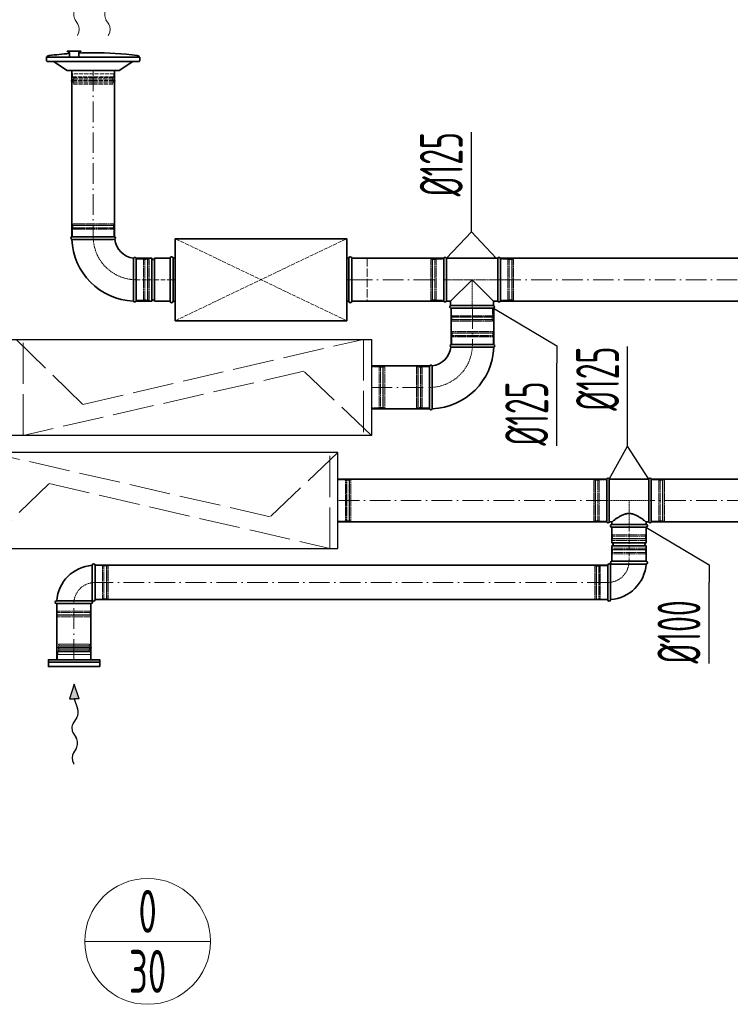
# Model space of a CAD drawing. Header units: millimetres. Extents: x -20688 to 44066, y -7315 to 67290.
# Tile 8 of 75: x 7396 to 9468, y 14971 to 17840. Entities that reach past the tile are written whole.
import ezdxf
from ezdxf.enums import TextEntityAlignment as Align

# ---------------------------------------------------------------- set-up
doc = ezdxf.new("R2010")
doc.units = ezdxf.units.MM
for name, pattern in [('ACAD_ISO02W100', [15, 12, -3]), ('ACAD_ISO10W100', [18, 12, -3, 0, -3]), ('phl_thick', [0])]:
    doc.linetypes.add(name, pattern=pattern)
for name, color, linetype, lineweight in [('VZT_01 SUP (PŘÍVOD) - OBRYS', 5, 'Continuous', 35), ('VZT_02 SUP (PŘÍVOD) - OSA', 5, 'ACAD_ISO10W100', 5), ('VZT_05 ETA (ODVOD) - OBRYS', 6, 'Continuous', 35), ('VZT_06 ETA (ODVOD) - OSA', 6, 'ACAD_ISO10W100', 5), ('VZT_21 ZAŘÍZENÍ - OBRYS', 1, 'Continuous', 30), ('VZT_22 ZAŘÍZENÍ - DETAIL', 8, 'Continuous', 5), ('VZT_30 DISTRIBUČNÍ PRVKY - OBRYS', 1, 'Continuous', 35), ('VZT_35 TLUMIČE HLUKU - OBRYS', 1, 'Continuous', 35), ('VZT_36 TLUMIČE HLUKU - OSA', 1, 'ACAD_ISO10W100', 5), ('VZT_37 TLUMIČE HLUKU - DETAIL', 8, 'ACAD_ISO02W100', 5), ('VZT_50 POPIS - OBECNE', 7, 'Continuous', 13), ('VZT_52 POPIS - DISTRIBUCE', 7, 'Continuous', 5), ('VZT_60_KOTY - DIMENZE', 7, 'Continuous', 5)]:
    doc.layers.add(name, color=color, linetype=linetype, lineweight=lineweight)
for name, color, linetype, lineweight, plot in [('VZT_03 SUP (PŘÍVOD) - NETISK', 8, 'ACAD_ISO02W100', 5, False), ('VZT_07 ETA (ODVOD) - NETISK', 8, 'ACAD_ISO02W100', 5, False), ('VZT_34 DISTRIBUČNÍ PRVKY - NETISK', 8, 'ACAD_ISO02W100', 5, False), ('VZT_39 TLUMIČE HLUKU - NETISK', 8, 'ACAD_ISO02W100', 5, False)]:
    doc.layers.add(name, color=color, linetype=linetype, lineweight=lineweight, plot=plot)
doc.styles.add('EVORA_125', font='isocp.shx', dxfattribs={"width": 0.6, "height": 125})
doc.styles.add('JS', font='isocp.shx', dxfattribs={"width": 0.6, "height": 125})

msp = doc.modelspace()

# ---------------------------------------------------------------- linework, layer by layer
at = {"color": 0, "lineweight": 13}
for p, q in [((7557.6, 17840.4), (7565.8, 17827.5)), ((7647.6, 17840.4), (7655.8, 17827.5))]:
    msp.add_line(p, q, dxfattribs=at)
at = {"lineweight": 13}
for p, q in [((7565.9, 17797.3), (7564.1, 17794.3)), ((7655.9, 17797.3), (7654.1, 17794.3))]:
    msp.add_line(p, q, dxfattribs=at)
at = {"color": 8, "lineweight": 5}
for points in [[(7502.4, 16010.1), (7508.2, 16011.5, -0.060863), (7508.8, 16011.6), (7554.6, 16011.6)], [(7606.7, 16010.1), (7601, 16011.5, 0.060863), (7600.3, 16011.6), (7554.6, 16011.6)], [(7502.4, 16010.1), (7508.4, 16008.6, 0.058981), (7509, 16008.6), (7554.6, 16008.6)], [(7507.1, 15990.2), (7507.1, 15998.1, -0.291473), (7508.6, 16000.5, -0.291473)], [(7606.7, 16010.1), (7600.7, 16008.6, -0.058981), (7600.1, 16008.6), (7554.6, 16008.6)], [(7602.1, 15990.2), (7602.1, 15998.1, 0.291473), (7600.5, 16000.5, 0.291473)]]:
    msp.add_lwpolyline(points, format="xyb", dxfattribs=at)
for points in [[(7510.8, 16016.2), (7509.4, 16020.2), (7554.6, 16020.2)], [(7509.9, 16016), (7554.6, 16016)], [(7598.3, 16016.2), (7599.7, 16020.2), (7554.6, 16020.2)], [(7599.2, 16016), (7554.6, 16016)], [(7603.1, 15975.2), (7603.1, 15990.2), (7506.1, 15990.2), (7506.1, 15975.2)], [(7507.1, 15998.1), (7554.6, 15998.1)], [(7509, 16000.7), (7554.6, 16000.7)], [(7510.7, 16004.3), (7554.6, 16004.3)], [(7598.5, 16004.3), (7554.6, 16004.3)], [(7600.1, 16000.7), (7554.6, 16000.7)], [(7602.1, 15998.1), (7554.6, 15998.1)], [(7603.1, 15975.2), (7506.1, 15975.2)]]:
    msp.add_lwpolyline(points, dxfattribs=at)
for centre, radius, start, end in [((7518.9, 16010.8), 10.5, 149.7176, 217.8378), ((7590.2, 16010.8), 10.5, 322.1622, 30.2824), ((7506.8, 16003.9), 3.88, 297.4993, 6.6735), ((7602.3, 16003.9), 3.88, 173.3265, 242.5007)]:
    msp.add_arc(centre, radius, start, end, dxfattribs=at)
at = {"color": 0, "lineweight": 13, "extrusion": (0, 0, -1)}
for centre, start_param, end_param in [((7567.2, 17855.8), 3.908129, 5.516649), ((7657.2, 17855.8), 3.908129, 5.516649), ((7556.3, 17812.1), 0.766537, 2.320574), ((7646.3, 17812.1), 0.766537, 2.320574)]:
    msp.add_ellipse(centre, major_axis=(0.3, 21.5), ratio=0.625, start_param=start_param, end_param=end_param, dxfattribs=at)
at = {"layer": 'VZT_01 SUP (PŘÍVOD) - OBRYS'}
for p, q in [((7672.8, 17207.8), (7547.8, 17207.8)), ((7735.3, 17020.3), (7735.3, 17145.3)), ((7735.3, 17145.3), (7735.3, 17020.3)), ((7735.3, 17145.3), (7780.8, 17145.3)), ((7780.8, 17145.3), (7780.8, 17020.3)), ((7788.8, 17145.3), (7788.8, 17020.3)), ((7788.8, 17145.3), (7834.3, 17145.3)), ((7834.3, 17145.3), (7834.3, 17020.3)), ((8632.2, 17145.3), (8632.2, 17020.3)), ((8639.8, 17020.3), (8639.8, 17145.3)), ((8789.5, 17145.3), (8639.8, 17145.3)), ((8789.5, 17020.3), (8789.5, 17145.3)), ((8797.2, 17020.3), (8797.2, 17145.3)), ((8714.7, 17082.8), (8652.2, 17020.3)), ((8777.2, 17020.3), (8714.7, 17082.8)), ((7735.3, 17020.3), (7780.8, 17020.3)), ((7788.8, 17020.3), (7834.3, 17020.3)), ((8652.2, 17020.3), (8639.8, 17020.3)), ((8652.2, 17007.5), (8652.2, 17020.3)), ((8777.2, 17007.5), (8777.2, 17020.3)), ((8789.5, 17020.3), (8777.2, 17020.3)), ((8652.2, 17007.5), (8777.2, 17007.5)), ((8652.2, 16999.8), (8777.2, 16999.8)), ((8778.4, 16893.9), (8653.4, 16893.9)), ((8590.9, 16831.4), (8590.9, 16706.4))]:
    msp.add_line(p, q, dxfattribs=at)
for points in [[(7547.8, 17207.8), (7547.8, 17692.3)], [(7672.8, 17207.8), (7672.8, 17692.3)], [(8632.2, 17145.3), (8364.3, 17145.3)], [(9804.1, 17145.3), (8797.2, 17145.3)], [(8632.2, 17020.3), (8364.3, 17020.3)], [(9804.1, 17020.3), (8797.2, 17020.3)], [(8590.9, 16831.4), (8422, 16831.4)], [(8590.9, 16706.4), (8422, 16706.4)]]:
    msp.add_lwpolyline(points, dxfattribs=at)
at = {"layer": 'VZT_01 SUP (PŘÍVOD) - OBRYS', "elevation": 0}
for points in [[(8653.4, 16893.9), (8653.4, 16999.8)], [(8778.4, 16893.9), (8778.4, 16999.8)]]:
    msp.add_lwpolyline(points, dxfattribs=at)
at = {"layer": 'VZT_01 SUP (PŘÍVOD) - OBRYS'}
for centre, radius, start, end in [((7549.4, 17204), 4.17, 113.4678, 248.8928), ((7735.3, 17207.8), 187.5, 182.3607, 267.6393), ((7671.1, 17204), 4.17, 300.2981, 66.5322), ((7735.3, 17207.8), 62.5, 186.8302, 263.1698), ((7731.4, 17143.7), 4.17, 23.4678, 149.7019), ((7784.8, 17145.3), 4, 180, 0), ((8636, 17143.7), 4.17, 23.4678, 156.5322), ((8793.3, 17143.7), 4.17, 23.4678, 156.5322), ((7731.4, 17022), 4.17, 201.1072, 336.5322), ((7784.8, 17020.3), 4, 0, 180), ((8636, 17022), 4.17, 203.4678, 336.5322), ((8793.3, 17022), 4.17, 203.4678, 336.5322), ((8653.8, 17003.7), 4.17, 113.4678, 246.5322), ((8775.5, 17003.7), 4.17, 293.4678, 66.5322), ((8590.9, 16893.9), 62.5, 276.8302, 353.1698), ((8590.9, 16893.9), 187.5, 272.3607, 357.6393), ((8655.1, 16890.1), 4.17, 113.4678, 239.7019), ((8776.7, 16890.1), 4.17, 291.1072, 66.5322), ((8594.7, 16829.7), 4.17, 30.2981, 156.5322), ((8594.7, 16708.1), 4.17, 203.4678, 338.8928)]:
    msp.add_arc(centre, radius, start, end, dxfattribs=at)
for points, knots in [([(7673.2, 17200.4), (7673.2, 17200.4), (7671.6, 17200.4), (7665.5, 17200.3), (7661, 17200.3), (7649.6, 17200.3), (7642.8, 17200.3), (7627.8, 17200.2), (7619.7, 17200.2), (7603.4, 17200.2), (7595.3, 17200.2), (7580.1, 17200.1), (7573.1, 17200.1), (7561.4, 17200.1), (7556.6, 17200.1), (7550, 17200.1), (7548.2, 17200.1), (7547.9, 17200.1), (7547.9, 17200.1), (7547.9, 17200.1)], [0, 0, 0, 0, 24.235852, 24.235852, 48.531845, 48.531845, 73.024415, 73.024415, 97.570898, 97.570898, 122.078339, 122.078339, 146.53579, 146.53579, 170.957495, 170.957495, 195.359468, 195.359468, 197.168246, 197.168246, 197.168246, 197.168246]), ([(7727.8, 17145.8), (7727.8, 17145.8), (7727.8, 17145.7), (7727.8, 17145.4), (7727.8, 17145.1), (7727.8, 17144), (7727.8, 17143.3), (7727.8, 17140.1), (7727.8, 17137), (7727.7, 17128), (7727.7, 17121.9), (7727.7, 17107.8), (7727.7, 17099.9), (7727.6, 17083.7), (7727.6, 17075.5), (7727.6, 17059.6), (7727.6, 17052.1), (7727.6, 17039), (7727.6, 17033.4), (7727.6, 17026.4), (7727.6, 17024.3), (7727.6, 17021.3), (7727.6, 17020.5), (7727.6, 17020.5)], [197.067977, 197.067977, 197.067977, 197.067977, 201.792196, 201.792196, 209.190204, 209.190204, 218.040239, 218.040239, 237.760854, 237.760854, 262.206108, 262.206108, 286.831239, 286.831239, 311.323072, 311.323072, 335.946087, 335.946087, 360.704397, 360.704397, 377.088273, 377.088273, 394.105327, 394.105327, 394.105327, 394.105327]), ([(8653, 16886.5), (8653, 16886.5), (8653, 16886.5), (8653.3, 16886.5), (8653.7, 16886.5), (8654.7, 16886.5), (8655.5, 16886.4), (8658.6, 16886.4), (8661.8, 16886.4), (8670.7, 16886.4), (8676.9, 16886.3), (8691, 16886.3), (8698.8, 16886.3), (8715, 16886.2), (8723.2, 16886.2), (8739.1, 16886.2), (8746.6, 16886.2), (8759.8, 16886.2), (8765.3, 16886.2), (8772.3, 16886.2), (8774.5, 16886.2), (8777.5, 16886.2), (8778.2, 16886.2), (8778.2, 16886.2)], [197.067977, 197.067977, 197.067977, 197.067977, 201.792196, 201.792196, 209.190204, 209.190204, 218.040239, 218.040239, 237.760854, 237.760854, 262.206108, 262.206108, 286.831239, 286.831239, 311.323072, 311.323072, 335.946087, 335.946087, 360.704397, 360.704397, 377.088273, 377.088273, 394.105327, 394.105327, 394.105327, 394.105327]), ([(8598.3, 16831.8), (8598.3, 16831.8), (8598.3, 16830.3), (8598.4, 16824.1), (8598.4, 16819.6), (8598.5, 16808.3), (8598.5, 16801.5), (8598.5, 16786.4), (8598.5, 16778.4), (8598.6, 16762), (8598.6, 16753.9), (8598.6, 16738.7), (8598.6, 16731.8), (8598.6, 16720), (8598.6, 16715.3), (8598.6, 16708.6), (8598.6, 16706.8), (8598.6, 16706.6), (8598.6, 16706.6), (8598.6, 16706.6)], [0, 0, 0, 0, 24.235852, 24.235852, 48.531845, 48.531845, 73.024415, 73.024415, 97.570898, 97.570898, 122.078339, 122.078339, 146.53579, 146.53579, 170.957495, 170.957495, 195.359468, 195.359468, 197.168246, 197.168246, 197.168246, 197.168246])]:
    msp.add_open_spline(points, degree=3, knots=knots, dxfattribs=at)
at = {"layer": 'VZT_02 SUP (PŘÍVOD) - OSA', "ltscale": 5}
for points in [[(7610.3, 17692.3), (7610.3, 17207.8)], [(8364.3, 17082.8), (8632.2, 17082.8)], [(8797.2, 17082.8), (9804.1, 17082.8)], [(8422, 16768.9), (8590.9, 16768.9)]]:
    msp.add_lwpolyline(points, dxfattribs=at)
at = {"layer": 'VZT_02 SUP (PŘÍVOD) - OSA', "ltscale": 0.3}
msp.add_lwpolyline([(7610.3, 17207.8), (7610.3, 17207.8, 0.414214), (7735.3, 17082.8), (7735.3, 17082.8)], format="xyb", dxfattribs=at)
at = {"layer": 'VZT_02 SUP (PŘÍVOD) - OSA'}
msp.add_lwpolyline([(7735.3, 17082.8), (7834.3, 17082.8)], dxfattribs=at)
at = {"layer": 'VZT_02 SUP (PŘÍVOD) - OSA', "ltscale": 0.3}
msp.add_lwpolyline([(8714.7, 16999.8), (8714.7, 17082.8)], dxfattribs=at)
at = {"layer": 'VZT_02 SUP (PŘÍVOD) - OSA', "ltscale": 5, "elevation": 0}
msp.add_lwpolyline([(8715.9, 16999.8), (8715.9, 16893.9)], dxfattribs=at)
at = {"layer": 'VZT_02 SUP (PŘÍVOD) - OSA', "ltscale": 0.3, "elevation": 0}
msp.add_lwpolyline([(8590.9, 16768.9), (8590.9, 16768.9, 0.414214), (8715.9, 16893.9), (8715.9, 16893.9)], format="xyb", dxfattribs=at)
at = {"layer": 'VZT_03 SUP (PŘÍVOD) - NETISK', "ltscale": 0.4}
for p, q in [((7670.3, 17245.8), (7550.3, 17245.8)), ((7550.3, 17241.8), (7550.3, 17245.8)), ((7670.3, 17241.8), (7670.3, 17245.8)), ((7671.3, 17241.3), (7549.3, 17241.3)), ((7549.3, 17240.8), (7549.3, 17241.3)), ((7671.3, 17240.8), (7549.3, 17240.8)), ((7671.3, 17233.8), (7549.3, 17233.8)), ((7549.3, 17233.3), (7549.3, 17233.8)), ((7671.3, 17233.3), (7549.3, 17233.3)), ((7670.3, 17241.8), (7550.3, 17241.8)), ((7670.3, 17229.8), (7550.3, 17229.8)), ((7550.3, 17207.8), (7550.3, 17229.8)), ((7551.3, 17241.3), (7551.3, 17241.8)), ((7551.3, 17233.8), (7551.3, 17240.8)), ((7551.3, 17229.8), (7551.3, 17233.3)), ((7669.3, 17241.3), (7669.3, 17241.8)), ((7669.3, 17233.8), (7669.3, 17240.8)), ((7669.3, 17229.8), (7669.3, 17233.3)), ((7670.3, 17207.8), (7670.3, 17229.8)), ((7671.3, 17240.8), (7671.3, 17241.3)), ((7671.3, 17233.3), (7671.3, 17233.8)), ((7735.3, 17142.8), (7757.3, 17142.8)), ((7757.3, 17022.8), (7757.3, 17142.8)), ((7757.3, 17141.8), (7760.8, 17141.8)), ((7760.8, 17021.8), (7760.8, 17143.8)), ((7760.8, 17143.8), (7761.3, 17143.8)), ((7761.3, 17021.8), (7761.3, 17143.8)), ((7761.3, 17141.8), (7768.3, 17141.8)), ((7768.3, 17021.8), (7768.3, 17143.8)), ((7768.3, 17143.8), (7768.8, 17143.8)), ((7768.8, 17021.8), (7768.8, 17143.8)), ((7768.8, 17141.8), (7769.3, 17141.8)), ((7769.3, 17022.8), (7769.3, 17142.8)), ((7769.3, 17142.8), (7773.3, 17142.8)), ((7773.3, 17022.8), (7773.3, 17142.8)), ((8594.2, 17022.8), (8594.2, 17142.8)), ((8594.2, 17142.8), (8598.2, 17142.8)), ((8598.2, 17022.8), (8598.2, 17142.8)), ((8598.2, 17141.8), (8598.7, 17141.8)), ((8598.7, 17021.8), (8598.7, 17143.8)), ((8598.7, 17143.8), (8599.2, 17143.8)), ((8599.2, 17021.8), (8599.2, 17143.8)), ((8599.2, 17141.8), (8606.2, 17141.8)), ((8606.2, 17021.8), (8606.2, 17143.8)), ((8606.2, 17143.8), (8606.7, 17143.8)), ((8606.7, 17021.8), (8606.7, 17143.8)), ((8606.7, 17141.8), (8610.2, 17141.8)), ((8610.2, 17022.8), (8610.2, 17142.8)), ((8610.2, 17142.8), (8632.2, 17142.8)), ((8797.2, 17142.8), (8819.2, 17142.8)), ((8819.2, 17022.8), (8819.2, 17142.8)), ((8819.2, 17141.8), (8822.7, 17141.8)), ((8822.7, 17021.8), (8822.7, 17143.8)), ((8822.7, 17143.8), (8823.2, 17143.8)), ((8823.2, 17021.8), (8823.2, 17143.8)), ((8823.2, 17141.8), (8830.2, 17141.8)), ((8830.2, 17021.8), (8830.2, 17143.8)), ((8830.2, 17143.8), (8830.7, 17143.8)), ((8830.7, 17021.8), (8830.7, 17143.8)), ((8830.7, 17141.8), (8831.2, 17141.8)), ((8831.2, 17022.8), (8831.2, 17142.8)), ((8831.2, 17142.8), (8835.2, 17142.8)), ((8835.2, 17022.8), (8835.2, 17142.8)), ((7735.3, 17022.8), (7757.3, 17022.8)), ((7757.3, 17023.8), (7760.8, 17023.8)), ((7760.8, 17021.8), (7761.3, 17021.8)), ((7761.3, 17023.8), (7768.3, 17023.8)), ((7768.3, 17021.8), (7768.8, 17021.8)), ((7768.8, 17023.8), (7769.3, 17023.8)), ((7769.3, 17022.8), (7773.3, 17022.8)), ((8594.2, 17022.8), (8598.2, 17022.8)), ((8598.2, 17023.8), (8598.7, 17023.8)), ((8598.7, 17021.8), (8599.2, 17021.8)), ((8599.2, 17023.8), (8606.2, 17023.8)), ((8606.2, 17021.8), (8606.7, 17021.8)), ((8606.7, 17023.8), (8610.2, 17023.8)), ((8610.2, 17022.8), (8632.2, 17022.8)), ((8797.2, 17022.8), (8819.2, 17022.8)), ((8819.2, 17023.8), (8822.7, 17023.8)), ((8822.7, 17021.8), (8823.2, 17021.8)), ((8823.2, 17023.8), (8830.2, 17023.8)), ((8830.2, 17021.8), (8830.7, 17021.8)), ((8830.7, 17023.8), (8831.2, 17023.8)), ((8831.2, 17022.8), (8835.2, 17022.8)), ((8654.7, 16999.8), (8654.7, 16977.8)), ((8774.7, 16999.8), (8774.7, 16977.8)), ((8653.7, 16974.3), (8775.7, 16974.3)), ((8653.7, 16974.3), (8653.7, 16973.8)), ((8653.7, 16973.8), (8775.7, 16973.8)), ((8653.7, 16966.8), (8775.7, 16966.8)), ((8653.7, 16966.8), (8653.7, 16966.3)), ((8653.7, 16966.3), (8775.7, 16966.3)), ((8654.7, 16977.8), (8774.7, 16977.8)), ((8654.7, 16965.8), (8774.7, 16965.8)), ((8654.7, 16965.8), (8654.7, 16961.8)), ((8654.7, 16961.8), (8774.7, 16961.8)), ((8655.7, 16977.8), (8655.7, 16974.3)), ((8655.7, 16973.8), (8655.7, 16966.8)), ((8655.7, 16966.3), (8655.7, 16965.8)), ((8773.7, 16977.8), (8773.7, 16974.3)), ((8773.7, 16973.8), (8773.7, 16966.8)), ((8773.7, 16966.3), (8773.7, 16965.8)), ((8774.7, 16965.8), (8774.7, 16961.8)), ((8775.7, 16974.3), (8775.7, 16973.8)), ((8775.7, 16966.8), (8775.7, 16966.3)), ((8775.9, 16931.9), (8655.9, 16931.9)), ((8655.9, 16927.9), (8655.9, 16931.9)), ((8775.9, 16927.9), (8775.9, 16931.9)), ((8776.9, 16927.4), (8654.9, 16927.4)), ((8654.9, 16926.9), (8654.9, 16927.4)), ((8776.9, 16926.9), (8654.9, 16926.9)), ((8776.9, 16919.9), (8654.9, 16919.9)), ((8654.9, 16919.4), (8654.9, 16919.9)), ((8776.9, 16919.4), (8654.9, 16919.4)), ((8775.9, 16927.9), (8655.9, 16927.9)), ((8775.9, 16915.9), (8655.9, 16915.9)), ((8655.9, 16893.9), (8655.9, 16915.9)), ((8656.9, 16927.4), (8656.9, 16927.9)), ((8656.9, 16919.9), (8656.9, 16926.9)), ((8656.9, 16915.9), (8656.9, 16919.4)), ((8774.9, 16927.4), (8774.9, 16927.9)), ((8774.9, 16919.9), (8774.9, 16926.9)), ((8774.9, 16915.9), (8774.9, 16919.4)), ((8775.9, 16893.9), (8775.9, 16915.9)), ((8776.9, 16926.9), (8776.9, 16927.4)), ((8776.9, 16919.4), (8776.9, 16919.9)), ((8552.9, 16828.9), (8552.9, 16708.9)), ((8556.9, 16828.9), (8552.9, 16828.9)), ((8556.9, 16828.9), (8556.9, 16708.9)), ((8557.4, 16827.9), (8556.9, 16827.9)), ((8557.4, 16829.9), (8557.4, 16707.9)), ((8557.9, 16829.9), (8557.4, 16829.9)), ((8557.9, 16829.9), (8557.9, 16707.9)), ((8564.9, 16827.9), (8557.9, 16827.9)), ((8564.9, 16829.9), (8564.9, 16707.9)), ((8565.4, 16829.9), (8564.9, 16829.9)), ((8565.4, 16829.9), (8565.4, 16707.9)), ((8568.9, 16827.9), (8565.4, 16827.9)), ((8568.9, 16828.9), (8568.9, 16708.9)), ((8590.9, 16828.9), (8568.9, 16828.9)), ((8556.9, 16708.9), (8552.9, 16708.9)), ((8557.4, 16709.9), (8556.9, 16709.9)), ((8557.9, 16707.9), (8557.4, 16707.9)), ((8564.9, 16709.9), (8557.9, 16709.9)), ((8565.4, 16707.9), (8564.9, 16707.9)), ((8568.9, 16709.9), (8565.4, 16709.9)), ((8590.9, 16708.9), (8568.9, 16708.9))]:
    msp.add_line(p, q, dxfattribs=at)
msp.add_lwpolyline([(8797.2, 17082.8), (8632.2, 17082.8)], dxfattribs=at)
at = {"layer": 'VZT_05 ETA (ODVOD) - OBRYS'}
for p, q in [((9107.3, 16376.7), (9107.3, 16501.7)), ((9114.9, 16376.7), (9114.9, 16501.7)), ((9114.9, 16501.7), (9229.6, 16501.7)), ((9229.6, 16501.7), (9229.6, 16376.7)), ((9237.3, 16376.7), (9237.3, 16501.7)), ((9114.9, 16376.7), (9122.3, 16376.7)), ((9122.3, 16369.2), (9122.3, 16376.7)), ((9222.3, 16369.2), (9122.3, 16369.2)), ((9222.3, 16361.2), (9122.3, 16361.2)), ((9122.3, 16361.2), (9122.3, 16315.7)), ((9222.3, 16361.2), (9122.3, 16361.2)), ((9222.3, 16369.2), (9222.3, 16376.7)), ((9222.3, 16376.7), (9229.6, 16376.7)), ((9222.3, 16361.2), (9222.3, 16315.7)), ((9222.3, 16315.7), (9122.3, 16315.7)), ((9222.3, 16307.7), (9122.3, 16307.7)), ((9122.3, 16307.7), (9122.3, 16262.2)), ((9222.3, 16307.7), (9222.3, 16262.2)), ((7607.6, 16250.7), (7607.6, 16200.4)), ((7615.6, 16250.7), (7615.6, 16150.2)), ((9110.5, 16150.2), (9110.5, 16250.7)), ((9118.5, 16250.7), (9118.5, 16200.4)), ((9122, 16262.2), (9222.5, 16262.2)), ((9122, 16254.2), (9172.3, 16254.2)), ((9222.3, 16262.2), (9122.3, 16262.2)), ((9222.5, 16254.2), (9172.3, 16254.2)), ((7607.6, 16150.2), (7607.6, 16200.4)), ((9118.5, 16150.2), (9118.5, 16200.4)), ((7503.6, 16146.7), (7553.8, 16146.7)), ((7604.1, 16138.7), (7503.6, 16138.7)), ((7604.1, 16146.7), (7553.8, 16146.7))]:
    msp.add_line(p, q, dxfattribs=at)
for points in [[(8323.6, 16501.7), (9107.3, 16501.7)], [(9237.3, 16501.7), (9608.1, 16501.7)], [(8323.6, 16376.7), (9107.3, 16376.7)], [(9237.3, 16376.7), (9608.1, 16376.7)], [(7615.6, 16250.4), (9110.5, 16250.4)], [(7503.8, 16138.7), (7503.8, 15975.2)], [(7603.8, 16138.7), (7603.8, 15975.2)], [(7615.6, 16150.4), (9110.5, 16150.4)]]:
    msp.add_lwpolyline(points, dxfattribs=at)
for centre, radius, start, end in [((9111.1, 16500), 4.17, 23.4678, 156.5322), ((9233.4, 16500), 4.17, 23.4678, 156.5322), ((9111.1, 16378.3), 4.17, 203.4678, 336.5322), ((9122.3, 16365.2), 4, 90, 270), ((9222.3, 16365.2), 4, 270, 90), ((9233.4, 16378.3), 4.17, 203.4678, 336.5322), ((9122.3, 16311.7), 4, 270, 90), ((9222.3, 16311.7), 4, 90, 270), ((7615.6, 16138.7), 112, 94.096, 175.904), ((7611.6, 16250.7), 4, 0, 180), ((9114.5, 16250.7), 4, 0, 180), ((9110.5, 16262.2), 12, 308.2483, 321.7517), ((9122, 16258.2), 4, 90, 270), ((9110.5, 16262.2), 112, 274.096, 355.904), ((9222.5, 16258.2), 4, 270, 90), ((7503.6, 16142.7), 4, 90, 270), ((7604.1, 16142.7), 4, 270, 90), ((7615.6, 16138.7), 12, 128.2483, 141.7517), ((7611.6, 16150.2), 4, 180, 0), ((9114.5, 16150.2), 4, 180, 0)]:
    msp.add_arc(centre, radius, start, end, dxfattribs=at)
msp.add_open_spline([(9222.3, 16376.7), (9222.3, 16376.7), (9222.2, 16376.7), (9221.8, 16377), (9221.6, 16377.2), (9220.9, 16377.7), (9220.5, 16378.1), (9219.5, 16378.9), (9218.9, 16379.3), (9217.6, 16380.3), (9216.9, 16380.9), (9215.3, 16382.1), (9214.4, 16382.7), (9212.6, 16384.1), (9211.7, 16384.8), (9209.7, 16386.2), (9208.7, 16386.9), (9206.5, 16388.4), (9205.4, 16389.2), (9202.9, 16390.7), (9201.7, 16391.5), (9199, 16393.1), (9197.6, 16393.9), (9194.8, 16395.4), (9193.3, 16396.2), (9188.8, 16398.3), (9185.6, 16399.5), (9180.7, 16400.8), (9179, 16401.1), (9175.7, 16401.6), (9174, 16401.7), (9170.5, 16401.7), (9168.8, 16401.6), (9165.5, 16401.1), (9163.8, 16400.8), (9158.9, 16399.5), (9155.7, 16398.3), (9151.2, 16396.2), (9149.7, 16395.4), (9146.9, 16393.9), (9145.5, 16393.1), (9142.8, 16391.5), (9141.6, 16390.7), (9139.1, 16389.2), (9138, 16388.4), (9135.8, 16386.9), (9134.8, 16386.2), (9132.8, 16384.8), (9131.9, 16384.1), (9130.1, 16382.7), (9129.2, 16382.1), (9127.6, 16380.9), (9126.9, 16380.3), (9125.6, 16379.3), (9125, 16378.9), (9124, 16378.1), (9123.6, 16377.7), (9122.9, 16377.2), (9122.7, 16377), (9122.3, 16376.7), (9122.3, 16376.7), (9122.3, 16376.7)], degree=3, knots=[80.753728, 80.753728, 80.753728, 80.753728, 85.721109, 85.721109, 90.68849, 90.68849, 95.655871, 95.655871, 100.623252, 100.623252, 105.590633, 105.590633, 110.558015, 110.558015, 115.525396, 115.525396, 120.492777, 120.492777, 125.619612, 125.619612, 130.746447, 130.746447, 135.873281, 135.873281, 141.000116, 141.000116, 151.253786, 151.253786, 156.38062, 156.38062, 161.507455, 161.507455, 166.63429, 166.63429, 171.761125, 171.761125, 182.014794, 182.014794, 187.141629, 187.141629, 192.268464, 192.268464, 197.395298, 197.395298, 202.522133, 202.522133, 207.489514, 207.489514, 212.456896, 212.456896, 217.424277, 217.424277, 222.391658, 222.391658, 227.359039, 227.359039, 232.32642, 232.32642, 237.293801, 237.293801, 242.261183, 242.261183, 242.261183, 242.261183], dxfattribs=at)
at = {"layer": 'VZT_06 ETA (ODVOD) - OSA', "ltscale": 5}
for points in [[(9107.3, 16439.2), (8323.6, 16439.2)], [(9608.1, 16439.2), (9237.3, 16439.2)], [(9110.5, 16200.4), (7615.6, 16200.4)], [(7553.8, 15975.2), (7553.8, 16138.7)]]:
    msp.add_lwpolyline(points, dxfattribs=at)
at = {"layer": 'VZT_06 ETA (ODVOD) - OSA', "ltscale": 0.3}
for points in [[(9107.3, 16439.2), (9237.3, 16439.2)], [(9172.3, 16361.2), (9172.3, 16439.2)]]:
    msp.add_lwpolyline(points, dxfattribs=at)
at = {"layer": 'VZT_06 ETA (ODVOD) - OSA'}
msp.add_lwpolyline([(9172.3, 16361.2), (9172.3, 16262.2)], dxfattribs=at)
at = {"layer": 'VZT_06 ETA (ODVOD) - OSA', "ltscale": 0.3}
for points in [[(9110.5, 16200.4), (9110.5, 16200.4, 0.414214), (9172.3, 16262.2), (9172.3, 16262.2)], [(7615.6, 16200.4), (7615.6, 16200.4, 0.414214), (7553.8, 16138.7), (7553.8, 16138.7)]]:
    msp.add_lwpolyline(points, format="xyb", dxfattribs=at)
at = {"layer": 'VZT_07 ETA (ODVOD) - NETISK', "ltscale": 0.4}
for p, q in [((8422, 16828.9), (8444, 16828.9)), ((8444, 16708.9), (8444, 16828.9)), ((8444, 16827.9), (8447.5, 16827.9)), ((8447.5, 16707.9), (8447.5, 16829.9)), ((8447.5, 16829.9), (8448, 16829.9)), ((8448, 16707.9), (8448, 16829.9)), ((8448, 16827.9), (8455, 16827.9)), ((8455, 16707.9), (8455, 16829.9)), ((8455, 16829.9), (8455.5, 16829.9)), ((8455.5, 16707.9), (8455.5, 16829.9)), ((8455.5, 16827.9), (8456, 16827.9)), ((8456, 16708.9), (8456, 16828.9)), ((8456, 16828.9), (8460, 16828.9)), ((8460, 16708.9), (8460, 16828.9)), ((8422, 16708.9), (8444, 16708.9)), ((8444, 16709.9), (8447.5, 16709.9)), ((8447.5, 16707.9), (8448, 16707.9)), ((8448, 16709.9), (8455, 16709.9)), ((8455, 16707.9), (8455.5, 16707.9)), ((8455.5, 16709.9), (8456, 16709.9)), ((8456, 16708.9), (8460, 16708.9)), ((8323.6, 16499.2), (8345.6, 16499.2)), ((8345.6, 16499.2), (8345.6, 16379.2)), ((8349.1, 16500.2), (8349.1, 16378.2)), ((8349.1, 16500.2), (8349.6, 16500.2)), ((8349.6, 16500.2), (8349.6, 16378.2)), ((8356.6, 16500.2), (8356.6, 16378.2)), ((8356.6, 16500.2), (8357.1, 16500.2)), ((8357.1, 16500.2), (8357.1, 16378.2)), ((8357.6, 16499.2), (8357.6, 16379.2)), ((8357.6, 16499.2), (8361.6, 16499.2)), ((8361.6, 16499.2), (8361.6, 16379.2)), ((9069.3, 16379.2), (9069.3, 16499.2)), ((9073.3, 16499.2), (9069.3, 16499.2)), ((9073.3, 16379.2), (9073.3, 16499.2)), ((9073.8, 16378.2), (9073.8, 16500.2)), ((9074.3, 16500.2), (9073.8, 16500.2)), ((9074.3, 16378.2), (9074.3, 16500.2)), ((9081.3, 16378.2), (9081.3, 16500.2)), ((9081.8, 16500.2), (9081.3, 16500.2)), ((9081.8, 16378.2), (9081.8, 16500.2)), ((9085.3, 16379.2), (9085.3, 16499.2)), ((9107.3, 16499.2), (9085.3, 16499.2)), ((9259.3, 16499.2), (9237.3, 16499.2)), ((9259.3, 16379.2), (9259.3, 16499.2)), ((9262.8, 16378.2), (9262.8, 16500.2)), ((9263.3, 16500.2), (9262.8, 16500.2)), ((9263.3, 16378.2), (9263.3, 16500.2)), ((9270.3, 16378.2), (9270.3, 16500.2)), ((9270.8, 16500.2), (9270.3, 16500.2)), ((9270.8, 16378.2), (9270.8, 16500.2)), ((9271.3, 16379.2), (9271.3, 16499.2)), ((9275.3, 16499.2), (9271.3, 16499.2)), ((9275.3, 16379.2), (9275.3, 16499.2)), ((8345.6, 16498.2), (8349.1, 16498.2)), ((8349.6, 16498.2), (8356.6, 16498.2)), ((8357.1, 16498.2), (8357.6, 16498.2)), ((9073.8, 16498.2), (9073.3, 16498.2)), ((9081.3, 16498.2), (9074.3, 16498.2)), ((9085.3, 16498.2), (9081.8, 16498.2)), ((9262.8, 16498.2), (9259.3, 16498.2)), ((9270.3, 16498.2), (9263.3, 16498.2)), ((9271.3, 16498.2), (9270.8, 16498.2)), ((8323.6, 16379.2), (8345.6, 16379.2)), ((8345.6, 16380.2), (8349.1, 16380.2)), ((8349.1, 16378.2), (8349.6, 16378.2)), ((8349.6, 16380.2), (8356.6, 16380.2)), ((8356.6, 16378.2), (8357.1, 16378.2)), ((8357.1, 16380.2), (8357.6, 16380.2)), ((8357.6, 16379.2), (8361.6, 16379.2)), ((9073.3, 16379.2), (9069.3, 16379.2)), ((9073.8, 16380.2), (9073.3, 16380.2)), ((9074.3, 16378.2), (9073.8, 16378.2)), ((9081.3, 16380.2), (9074.3, 16380.2)), ((9081.8, 16378.2), (9081.3, 16378.2)), ((9085.3, 16380.2), (9081.8, 16380.2)), ((9107.3, 16379.2), (9085.3, 16379.2)), ((9123.3, 16361.2), (9123.3, 16339.2)), ((9221.3, 16361.2), (9221.3, 16339.2)), ((9259.3, 16379.2), (9237.3, 16379.2)), ((9262.8, 16380.2), (9259.3, 16380.2)), ((9263.3, 16378.2), (9262.8, 16378.2)), ((9270.3, 16380.2), (9263.3, 16380.2)), ((9270.8, 16378.2), (9270.3, 16378.2)), ((9271.3, 16380.2), (9270.8, 16380.2)), ((9275.3, 16379.2), (9271.3, 16379.2)), ((9222.3, 16335.7), (9122.3, 16335.7)), ((9122.3, 16335.7), (9122.3, 16335.2)), ((9222.3, 16335.2), (9122.3, 16335.2)), ((9222.3, 16328.2), (9122.3, 16328.2)), ((9122.3, 16328.2), (9122.3, 16327.7)), ((9222.3, 16327.7), (9122.3, 16327.7)), ((9221.3, 16339.2), (9123.3, 16339.2)), ((9221.3, 16327.2), (9123.3, 16327.2)), ((9123.3, 16327.2), (9123.3, 16323.2)), ((9124.3, 16339.2), (9124.3, 16335.7)), ((9124.3, 16335.2), (9124.3, 16328.2)), ((9124.3, 16327.7), (9124.3, 16327.2)), ((9220.3, 16339.2), (9220.3, 16335.7)), ((9220.3, 16335.2), (9220.3, 16328.2)), ((9220.3, 16327.7), (9220.3, 16327.2)), ((9221.3, 16327.2), (9221.3, 16323.2)), ((9222.3, 16335.7), (9222.3, 16335.2)), ((9222.3, 16328.2), (9222.3, 16327.7)), ((9221.3, 16323.2), (9123.3, 16323.2)), ((9221.5, 16300.2), (9123.5, 16300.2)), ((9123.5, 16300.2), (9123.5, 16296.2)), ((9221.5, 16300.2), (9221.5, 16296.2)), ((9222.5, 16295.7), (9122.5, 16295.7)), ((9122.5, 16295.7), (9122.5, 16295.2)), ((9222.5, 16295.2), (9122.5, 16295.2)), ((9222.5, 16288.2), (9122.5, 16288.2)), ((9122.5, 16288.2), (9122.5, 16287.7)), ((9222.5, 16287.7), (9122.5, 16287.7)), ((9221.5, 16296.2), (9123.5, 16296.2)), ((9221.5, 16284.2), (9123.5, 16284.2)), ((9123.5, 16284.2), (9123.5, 16262.2)), ((9124.5, 16296.2), (9124.5, 16295.7)), ((9124.5, 16295.2), (9124.5, 16288.2)), ((9124.5, 16287.7), (9124.5, 16284.2)), ((9220.5, 16296.2), (9220.5, 16295.7)), ((9220.5, 16295.2), (9220.5, 16288.2)), ((9220.5, 16287.7), (9220.5, 16284.2)), ((9221.5, 16284.2), (9221.5, 16262.2)), ((9222.5, 16295.7), (9222.5, 16295.2)), ((9222.5, 16288.2), (9222.5, 16287.7)), ((7615.6, 16249.7), (7637.6, 16249.7)), ((7637.6, 16249.7), (7637.6, 16151.7)), ((7637.6, 16248.7), (7641.1, 16248.7)), ((7641.1, 16250.7), (7641.1, 16150.7)), ((7641.1, 16250.7), (7641.6, 16250.7)), ((7641.6, 16250.7), (7641.6, 16150.7)), ((7641.6, 16248.7), (7648.6, 16248.7)), ((7648.6, 16250.7), (7648.6, 16150.7)), ((7648.6, 16250.7), (7649.1, 16250.7)), ((7649.1, 16250.7), (7649.1, 16150.7)), ((7649.1, 16248.7), (7649.6, 16248.7)), ((7649.6, 16249.7), (7649.6, 16151.7)), ((7649.6, 16249.7), (7653.6, 16249.7)), ((7653.6, 16249.7), (7653.6, 16151.7)), ((9072.5, 16151.2), (9072.5, 16249.2)), ((9076.5, 16249.2), (9072.5, 16249.2)), ((9076.5, 16151.2), (9076.5, 16249.2)), ((9077, 16248.2), (9076.5, 16248.2)), ((9077, 16150.2), (9077, 16250.2)), ((9077.5, 16250.2), (9077, 16250.2)), ((9077.5, 16150.2), (9077.5, 16250.2)), ((9084.5, 16248.2), (9077.5, 16248.2)), ((9084.5, 16150.2), (9084.5, 16250.2)), ((9085, 16250.2), (9084.5, 16250.2)), ((9085, 16150.2), (9085, 16250.2)), ((9088.5, 16248.2), (9085, 16248.2)), ((9088.5, 16151.2), (9088.5, 16249.2)), ((9110.5, 16249.2), (9088.5, 16249.2)), ((7504.6, 16116.7), (7504.6, 16138.7)), ((7602.6, 16116.7), (7602.6, 16138.7)), ((7615.6, 16151.7), (7637.6, 16151.7)), ((7637.6, 16152.7), (7641.1, 16152.7)), ((7641.1, 16150.7), (7641.6, 16150.7)), ((7641.6, 16152.7), (7648.6, 16152.7)), ((7648.6, 16150.7), (7649.1, 16150.7)), ((7649.1, 16152.7), (7649.6, 16152.7)), ((7649.6, 16151.7), (7653.6, 16151.7)), ((9076.5, 16151.2), (9072.5, 16151.2)), ((9077, 16152.2), (9076.5, 16152.2)), ((9077.5, 16150.2), (9077, 16150.2)), ((9084.5, 16152.2), (9077.5, 16152.2)), ((9085, 16150.2), (9084.5, 16150.2)), ((9088.5, 16152.2), (9085, 16152.2)), ((9110.5, 16151.2), (9088.5, 16151.2)), ((7503.6, 16113.2), (7603.6, 16113.2)), ((7503.6, 16112.7), (7503.6, 16113.2)), ((7503.6, 16112.7), (7603.6, 16112.7)), ((7503.6, 16105.7), (7603.6, 16105.7)), ((7503.6, 16105.2), (7503.6, 16105.7)), ((7503.6, 16105.2), (7603.6, 16105.2)), ((7504.6, 16116.7), (7602.6, 16116.7)), ((7504.6, 16104.7), (7602.6, 16104.7)), ((7504.6, 16100.7), (7504.6, 16104.7)), ((7504.6, 16100.7), (7602.6, 16100.7)), ((7505.6, 16113.2), (7505.6, 16116.7)), ((7505.6, 16105.7), (7505.6, 16112.7)), ((7505.6, 16104.7), (7505.6, 16105.2)), ((7601.6, 16113.2), (7601.6, 16116.7)), ((7601.6, 16105.7), (7601.6, 16112.7)), ((7601.6, 16104.7), (7601.6, 16105.2)), ((7602.6, 16100.7), (7602.6, 16104.7)), ((7603.6, 16112.7), (7603.6, 16113.2)), ((7603.6, 16105.2), (7603.6, 16105.7))]:
    msp.add_line(p, q, dxfattribs=at)
at = {"layer": 'VZT_21 ZAŘÍZENÍ - OBRYS'}
for points in [[(8422, 16628.9), (6922, 16628.9), (6922, 16908.9), (8422, 16908.9)], [(8323.6, 16579.2), (6823.6, 16579.2), (6823.6, 16299.2), (8323.6, 16299.2)]]:
    msp.add_lwpolyline(points, close=True, dxfattribs=at)
at = {"layer": 'VZT_22 ZAŘÍZENÍ - DETAIL', "linetype": 'ACAD_ISO02W100', "lineweight": 5, "ltscale": 10}
for points in [[(7385.7, 16908.9), (7580.4, 16718.8), (8398, 16908.9)], [(7406.3, 16628.9), (7406.3, 16908.9)], [(8398, 16908.9), (8398, 16628.9)], [(8422, 16628.9), (8224.5, 16816.1), (7406.3, 16628.9)], [(8323.6, 16579.2), (8126.2, 16392), (7307.9, 16579.2)], [(8299.7, 16299.2), (8299.7, 16579.2)], [(7287.4, 16299.2), (7482, 16489.2), (8299.7, 16299.2)]]:
    msp.add_lwpolyline(points, dxfattribs=at)
at = {"layer": 'VZT_30 DISTRIBUČNÍ PRVKY - OBRYS'}
for points in [[(7541, 17741.8, 0.015115), (7481.7, 17735.8), (7478.7, 17735.2, 0.36397), (7476.2, 17732.3), (7476.2, 17731.3)], [(7541, 17731.3), (7541, 17743.7, 0.267949), (7540.8, 17744.1), (7535.1, 17747.4, -0.267949), (7534.8, 17747.8), (7534.8, 17748.4), (7574.5, 17748.4), (7574.5, 17747.8, -0.267949), (7574.2, 17747.4), (7568.5, 17744.1, 0.267949), (7568.3, 17743.7), (7568.3, 17731.3)], [(7610.2, 17744.3, 0.010645), (7568.3, 17743.3, 0.010645)], [(7610.2, 17744.3, -0.0327), (7738.8, 17735.8), (7741.8, 17735.2, -0.36397), (7744.2, 17732.3), (7744.2, 17731.3)], [(7746.7, 17731.3), (7473.7, 17731.3), (7473.7, 17722.1, 0.414214), (7477.6, 17718.3), (7742.9, 17718.3, 0.414214), (7746.7, 17722.1), (7746.7, 17731.3)], [(7494.2, 17718.3), (7534.5, 17692.8, 0.141374), (7536.6, 17692.3), (7683.9, 17692.3, 0.141374), (7686, 17692.8), (7726.3, 17718.3)]]:
    msp.add_lwpolyline(points, format="xyb", dxfattribs=at)
msp.add_lwpolyline([(7629.6, 15955.2), (7479.6, 15955.2), (7479.6, 15975.2), (7629.6, 15975.2)], close=True, dxfattribs=at)
msp.add_lwpolyline([(7479.6, 15968.4), (7629.6, 15968.4)], dxfattribs=at)
at = {"layer": 'VZT_34 DISTRIBUČNÍ PRVKY - NETISK'}
for points in [[(7671.2, 17692.3), (7671.2, 17682.3), (7549.2, 17682.3), (7549.2, 17692.3)], [(7671.2, 17692.3), (7549.2, 17692.3)], [(7550.1, 17674.4), (7610.2, 17674.4)], [(7552, 17671.7), (7610.2, 17671.7)], [(7553.9, 17656.2), (7552.4, 17652.3), (7610.2, 17652.3)], [(7552.9, 17656.4), (7610.2, 17656.4)], [(7553.7, 17668.1), (7610.2, 17668.1)], [(7670.2, 17674.4), (7610.2, 17674.4)], [(7668.3, 17671.7), (7610.2, 17671.7)], [(7666.7, 17668.1), (7610.2, 17668.1)], [(7667.4, 17656.4), (7610.2, 17656.4)], [(7666.5, 17656.2), (7667.9, 17652.3), (7610.2, 17652.3)]]:
    msp.add_lwpolyline(points, dxfattribs=at)
for points in [[(7550.1, 17682.3), (7550.1, 17674.4, 0.291473), (7551.6, 17672, 0.291473)], [(7670.2, 17682.3), (7670.2, 17674.4, -0.291473), (7668.7, 17672, -0.291473)], [(7545.5, 17662.4), (7551.4, 17663.8, -0.058981), (7552, 17663.9), (7610.2, 17663.9)], [(7545.5, 17662.4), (7551.2, 17660.9, 0.060863), (7551.8, 17660.9), (7610.2, 17660.9)], [(7674.9, 17662.4), (7668.9, 17663.8, 0.058981), (7668.3, 17663.9), (7610.2, 17663.9)], [(7674.9, 17662.4), (7669.1, 17660.9, -0.060863), (7668.5, 17660.9), (7610.2, 17660.9)]]:
    msp.add_lwpolyline(points, format="xyb", dxfattribs=at)
for centre, radius, start, end in [((7561.9, 17661.7), 10.5, 142.1622, 210.2824), ((7549.8, 17668.5), 3.88, 353.3265, 62.5007), ((7670.5, 17668.5), 3.88, 117.4993, 186.6735), ((7658.4, 17661.7), 10.5, 329.7176, 37.8378)]:
    msp.add_arc(centre, radius, start, end, dxfattribs=at)
at = {"layer": 'VZT_35 TLUMIČE HLUKU - OBRYS'}
for p, q in [((7834.3, 17145.3), (7834.3, 17020.3)), ((8364.3, 17145.3), (8364.3, 17020.3))]:
    msp.add_line(p, q, dxfattribs=at)
msp.add_lwpolyline([(7849.3, 16963.3), (8349.3, 16963.3), (8349.3, 17202.3), (7849.3, 17202.3)], close=True, dxfattribs=at)
for points in [[(7843.3, 17145.3), (7843.3, 17020.3)], [(7843.3, 17145.3), (7849.3, 17145.3)], [(8355.3, 17145.3), (8349.3, 17145.3)], [(8355.3, 17145.3), (8355.3, 17020.3)], [(7843.3, 17020.3), (7849.3, 17020.3)], [(8355.3, 17020.3), (8349.3, 17020.3)]]:
    msp.add_lwpolyline(points, dxfattribs=at)
for centre, start, end in [((7838.8, 17145.3), 0, 180), ((8359.8, 17145.3), 0, 180), ((7838.8, 17020.3), 180, 0), ((8359.8, 17020.3), 180, 0)]:
    msp.add_arc(centre, 4.5, start, end, dxfattribs=at)
at = {"layer": 'VZT_36 TLUMIČE HLUKU - OSA', "ltscale": 5}
for points in [[(7834.3, 17082.8), (7849.3, 17082.8)], [(8364.3, 17082.8), (8349.3, 17082.8)]]:
    msp.add_lwpolyline(points, dxfattribs=at)
at = {"layer": 'VZT_37 TLUMIČE HLUKU - DETAIL', "lineweight": 5}
for points in [[(7849.3, 16963.3), (8349.3, 17202.3)], [(8349.3, 16963.3), (7849.3, 17202.3)]]:
    msp.add_lwpolyline(points, dxfattribs=at)
at = {"layer": 'VZT_39 TLUMIČE HLUKU - NETISK', "ltscale": 2}
for points in [[(7834.3, 17145.3), (7789.3, 17145.3), (7789.3, 17020.3), (7834.3, 17020.3)], [(8364.3, 17145.3), (8409.3, 17145.3), (8409.3, 17020.3), (8364.3, 17020.3)]]:
    msp.add_lwpolyline(points, dxfattribs=at)
at = {"layer": 'VZT_50 POPIS - OBECNE', "color": 0, "lineweight": -2}
for p, q in [((7554.6, 15904.4), (7541.2, 15861.2)), ((7569.1, 15861.6), (7554.6, 15904.4)), ((7541.2, 15861.2), (7555.1, 15861.4)), ((7569.1, 15861.6), (7555.1, 15861.4)), ((7555.1, 15861.4), (7564.9, 15832.8)), ((7562.6, 15807.4), (7552.2, 15790.8)), ((7552.6, 15759.9), (7560.6, 15747.9)), ((7561, 15717), (7552.8, 15704))]:
    msp.add_line(p, q, dxfattribs=at)
at = {"layer": 'VZT_50 POPIS - OBECNE'}
msp.add_line((7552.7, 15673.9), (7554.6, 15670.8), dxfattribs=at)
at = {"layer": 'VZT_50 POPIS - OBECNE', "color": 0, "lineweight": -2}
for centre, start_param, end_param in [((7553.1, 15822.7), 3.908129, 5.191299), ((7561.7, 15775.5), 0.766537, 2.375056), ((7551.5, 15732.3), 3.908129, 5.516649), ((7562.4, 15688.6), 0.766537, 2.320574)]:
    msp.add_ellipse(centre, major_axis=(-0.3, 21.5), ratio=0.625, start_param=start_param, end_param=end_param, dxfattribs=at)
msp.add_solid([(7569.1, 15861.6), (7541.2, 15861.2), (7554.6, 15904.4)], dxfattribs=at)
at = {"layer": 'VZT_52 POPIS - DISTRIBUCE'}
msp.add_line((7585.6, 15154.6), (7952.4, 15154.6), dxfattribs=at)
msp.add_circle((7769, 15154.6), 183.4, dxfattribs=at)
at = {"layer": 'VZT_60_KOTY - DIMENZE', "linetype": 'ByBlock', "lineweight": -2}
for p, q in [((8712.7, 17222.1), (8712.7, 17272.1)), ((8961.6, 16889.7), (8961.6, 16839.7)), ((9168.2, 16597.2), (9168.2, 16647.2)), ((9405.5, 16251.8), (9405.5, 16201.8))]:
    msp.add_line(p, q, dxfattribs=at)
at = {"layer": 'VZT_60_KOTY - DIMENZE', "linetype": 'ByBlock', "lineweight": -2, "elevation": 0}
for points in [[(8712.7, 17272.1), (8712.7, 17512.7)], [(8639.8, 17145.3), (8712.7, 17222.1)], [(8785, 17145.3), (8712.7, 17222.1)], [(8712.7, 17222.1), (8712.7, 17222.1)], [(8777.2, 16999.8), (8961.6, 16889.7)], [(8961.6, 16599.1), (8961.6, 16839.7)]]:
    msp.add_lwpolyline(points, dxfattribs=at)
at = {"layer": 'VZT_60_KOTY - DIMENZE', "linetype": 'ByBlock', "lineweight": -2}
for points in [[(9168.2, 16647.2), (9168.2, 16887.8)], [(9114.9, 16501.7), (9168.2, 16597.2)], [(9229.6, 16501.7), (9168.2, 16597.2)], [(9168.2, 16597.2), (9168.2, 16597.2)], [(9221, 16361.9), (9405.5, 16251.8)], [(9405.5, 15964.2), (9405.5, 16201.8)]]:
    msp.add_lwpolyline(points, dxfattribs=at)

# ---------------------------------------------------------------- texts
at = {"layer": 'VZT_52 POPIS - DISTRIBUCE', "ltscale": 50, "style": 'JS', "width": 0.7}
for s, p in [('0', (7769, 15242.1)), ('30', (7769, 15067.1))]:
    msp.add_text(s, height=125, dxfattribs=at).set_placement(p, align=Align.MIDDLE_CENTER)
at = {"layer": 'VZT_60_KOTY - DIMENZE', "linetype": 'phl_thick', "char_height": 125, "rotation": 90, "style": 'EVORA_125'}
for s, insert, attachment_point in [('%%C125', (8562.7, 17512.7), 3), ('%%C125', (8811.6, 16599.1), 1), ('%%C125', (9018.2, 16887.8), 3), ('%%C100', (9255.5, 15964.2), 1)]:
    msp.add_mtext(s, dxfattribs=dict(at, insert=insert, attachment_point=attachment_point))

doc.saveas('drawing.dxf')
